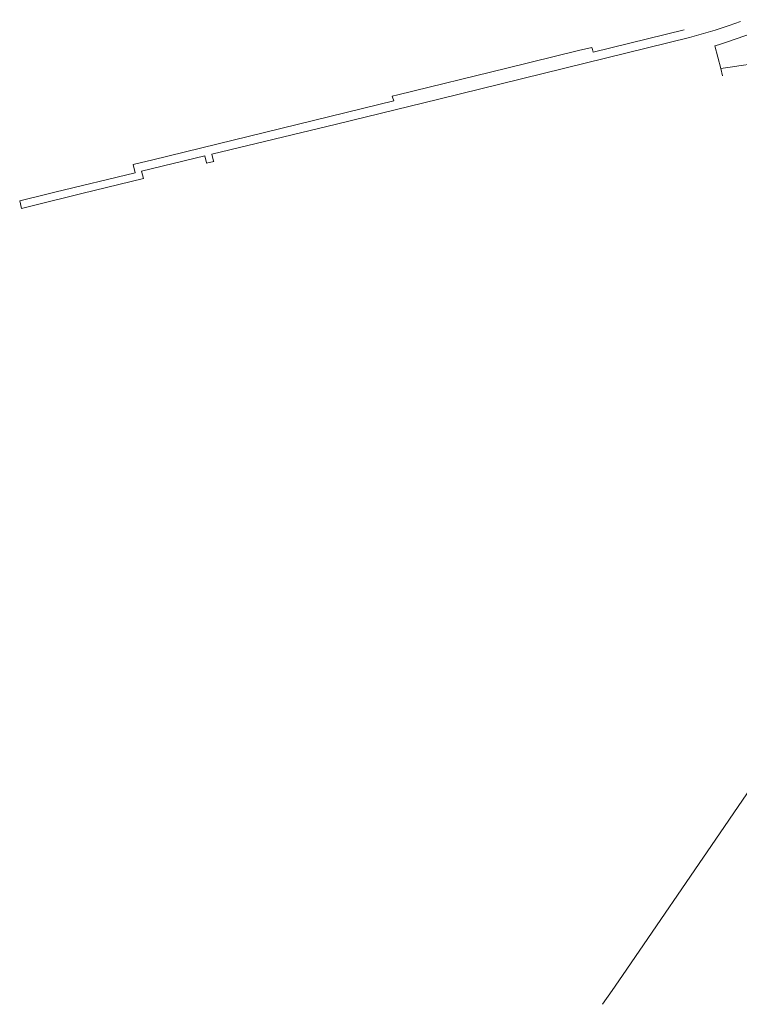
# Model space of a CAD drawing. Extents: x 152048 to 156914, y 461460 to 468786.
# Tile 186 of 256: x 153830 to 154005, y 467615 to 467854. Entities that reach past the tile are written whole.
import ezdxf

# ---------------------------------------------------------------- set-up
doc = ezdxf.new("R2010")
doc.units = 0
doc.header["$LTSCALE"] = 0.75
doc.layers.add('B-RO-VH-VERHARDING_ASFALT-GV', color=251, linetype='CONTINUOUS', lineweight=18)
doc.layers.add('B-RO-VH-VERHARDING_TEGEL-GV', color=251, linetype='CONTINUOUS', lineweight=18)

msp = doc.modelspace()

# ---------------------------------------------------------------- linework, layer by layer
at = {"layer": 'B-RO-VH-VERHARDING_ASFALT-GV'}
for points in [[(154012.558, 467852.6), (154001.816, 467848.875), (153999.589, 467848.16), (153998.692, 467847.918), (154000.141, 467842.379), (154002.397, 467842.764), (154005.122, 467843.151), (154007.477, 467843.453), (154008.869, 467843.661), (154013.244, 467844.314), (154014.568, 467844.512), (154016.117, 467844.719), (154017.72, 467844.989), (154019.501, 467845.361), (154020.82, 467845.672), (154024.952, 467846.727), (154026.591, 467847.097), (154028.262, 467847.473), (154033.888, 467848.883), (154040.057, 467850.43), (154042.034, 467850.927), (154043.473, 467851.288), (154055.307, 467854.261)], [(154012.558, 467852.6), (154001.816, 467848.875), (153999.589, 467848.16), (153998.692, 467847.918), (154000.141, 467842.379), (154002.397, 467842.764), (154005.122, 467843.151), (154007.477, 467843.453), (154008.869, 467843.661), (154013.244, 467844.314), (154014.568, 467844.512), (154016.117, 467844.719), (154017.72, 467844.989), (154019.501, 467845.361), (154020.82, 467845.672), (154024.952, 467846.727), (154026.591, 467847.097), (154028.262, 467847.473), (154033.888, 467848.883), (154040.057, 467850.43), (154042.034, 467850.927), (154043.473, 467851.288), (154055.307, 467854.261)], [(154055.307, 467854.261), (154043.473, 467851.288), (154042.034, 467850.927), (154040.057, 467850.43), (154033.888, 467848.883), (154028.262, 467847.473), (154026.591, 467847.097), (154024.952, 467846.727), (154020.82, 467845.672), (154019.501, 467845.361), (154017.72, 467844.989), (154016.117, 467844.719), (154014.568, 467844.512), (154013.244, 467844.314), (154008.869, 467843.661), (154007.477, 467843.453), (154005.122, 467843.151), (154002.397, 467842.764), (154000.141, 467842.379), (154000.597, 467840.634)], [(154055.307, 467854.261), (154043.473, 467851.288), (154042.034, 467850.927), (154040.057, 467850.43), (154033.888, 467848.883), (154028.262, 467847.473), (154026.591, 467847.097), (154024.952, 467846.727), (154020.82, 467845.672), (154019.501, 467845.361), (154017.72, 467844.989), (154016.117, 467844.719), (154014.568, 467844.512), (154013.244, 467844.314), (154008.869, 467843.661), (154007.477, 467843.453), (154005.122, 467843.151), (154002.397, 467842.764), (154000.141, 467842.379), (154000.597, 467840.634)], [(154036.42, 467703.308), (154040.198, 467708.835), (154042.586, 467712.313), (154042.599, 467712.348), (154073.236, 467756.844), (154076.017, 467760.87), (154072.994, 467762.958), (154070.478, 467759.431), (154039.818, 467714.813), (154037.256, 467711.079), (154033.71, 467705.912), (154014.561, 467678.267), (154011.876, 467674.31), (154009.813, 467671.27), (154000, 467656.945), (153976.291, 467622.334), (153973.758, 467618.679), (153971.447, 467615.337)], [(154036.42, 467703.308), (154040.198, 467708.835), (154042.586, 467712.313), (154042.599, 467712.348), (154073.236, 467756.844), (154076.017, 467760.87), (154072.994, 467762.958), (154070.478, 467759.431), (154039.818, 467714.813), (154037.256, 467711.079), (154033.71, 467705.912), (154014.561, 467678.267), (154011.876, 467674.31), (154009.813, 467671.27), (154000, 467656.945), (153976.291, 467622.334), (153973.758, 467618.679), (153971.447, 467615.337)]]:
    msp.add_lwpolyline(points, dxfattribs=at)
at = {"layer": 'B-RO-VH-VERHARDING_TEGEL-GV'}
msp.add_lwpolyline([(153991.256, 467851.801), (153969.147, 467846.395), (153968.983, 467847.035), (153968.918, 467847.29), (153968.856, 467847.53), (153965.637, 467846.75), (153948.182, 467842.522), (153948.19, 467842.489), (153921.777, 467836.001), (153920.419, 467835.667), (153920.471, 467835.496), (153920.761, 467834.532), (153862.266, 467820.217), (153859.238, 467819.49), (153857.547, 467819.084), (153858.042, 467817.128), (153838.539, 467812.384), (153836.265, 467811.83), (153829.99, 467810.302), (153830.455, 467808.462), (153832.979, 467809.076), (153845.094, 467812.065), (153860.024, 467815.708), (153860.02, 467815.724), (153859.563, 467817.498), (153874.958, 467821.229), (153875.348, 467819.545), (153875.367, 467819.461), (153877.074, 467819.879), (153877.056, 467819.945), (153876.607, 467821.638), (153906.895, 467828.907), (153931.685, 467834.991), (153992.561, 467849.931), (153998.761, 467851.755), (154002.217, 467852.864), (154004.926, 467853.823)], dxfattribs=at)
msp.add_lwpolyline([(153991.256, 467851.801), (153969.147, 467846.395), (153968.983, 467847.035), (153968.918, 467847.29), (153968.856, 467847.53), (153965.637, 467846.75), (153948.182, 467842.522), (153948.19, 467842.489), (153921.777, 467836.001), (153920.419, 467835.667), (153920.471, 467835.496), (153920.761, 467834.532), (153862.266, 467820.217), (153859.238, 467819.49), (153857.547, 467819.084), (153858.042, 467817.128), (153838.539, 467812.384), (153836.265, 467811.83), (153829.99, 467810.302), (153830.455, 467808.462), (153832.979, 467809.076), (153845.094, 467812.065), (153860.024, 467815.708), (153860.02, 467815.724), (153859.563, 467817.498), (153874.958, 467821.229), (153875.348, 467819.545), (153875.367, 467819.461), (153877.074, 467819.879), (153877.056, 467819.945), (153876.607, 467821.638), (153906.895, 467828.907), (153931.685, 467834.991), (153992.561, 467849.931), (153998.761, 467851.755), (154002.217, 467852.864), (154004.926, 467853.823)], dxfattribs=at)

doc.saveas('drawing.dxf')
